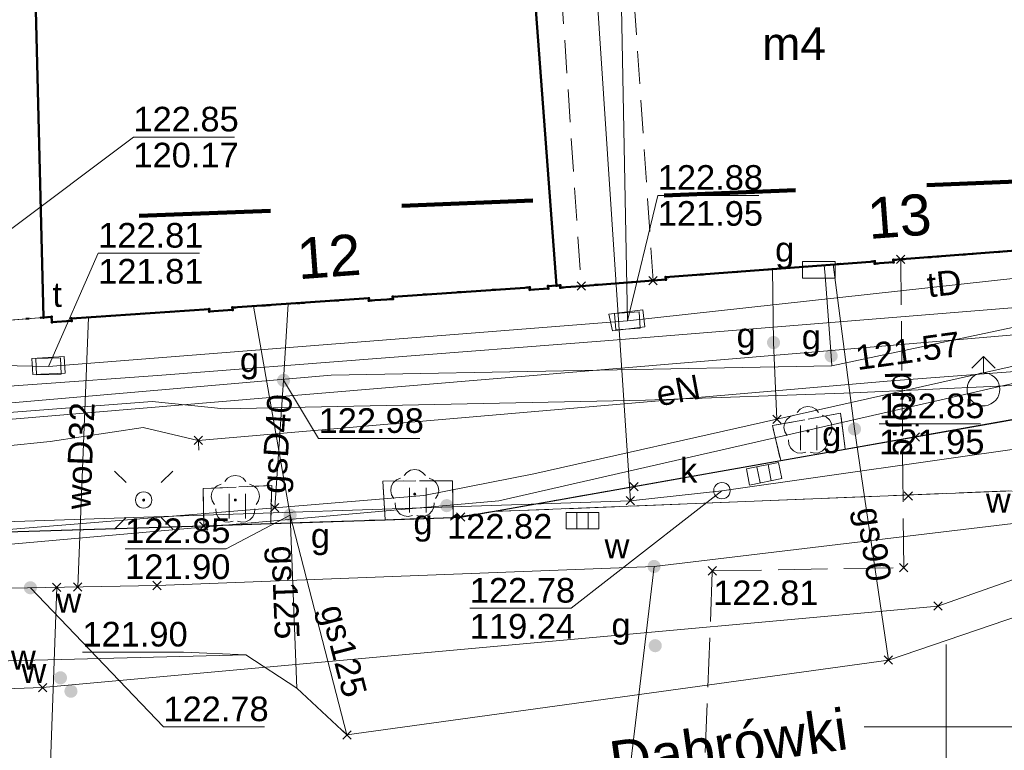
# Model space of a CAD drawing. Extents: x 6472695 to 6473494, y 5822279 to 5823456.
# Tile 11 of 51: x 6472872 to 6472902, y 5822599 to 5822622. Entities that reach past the tile are written whole.
import ezdxf
from ezdxf.enums import TextEntityAlignment as Align

# ---------------------------------------------------------------- set-up
doc = ezdxf.new("R2010")
doc.units = 0
for name, pattern in [('KROPK2', [1, 0.05, -0.95]), ('PRZER1-1', [1, 0.5, -0.5]), ('PRZER2-1', [1.5, 1, -0.5]), ('PRZER3-1', [2, 1.5, -0.5])]:
    doc.linetypes.add(name, pattern=pattern)
doc.layers.get('0').update_dxf_attribs({"linetype": 'CONTINUOUS'})
for name, color, linetype, lineweight in [('EGBU', 7, 'CONTINUOUS', 50), ('EGBU_O', 7, 'CONTINUOUS', 50), ('EGBZ', 7, 'CONTINUOUS', 18), ('EGDE', 7, 'CONTINUOUS', 18), ('EGPG', 7, 'CONTINUOUS', 18), ('GEPADR_O', 7, 'CONTINUOUS', 18), ('GESJAE', 7, 'CONTINUOUS', 50), ('GSPPRB', 7, 'CONTINUOUS', 18), ('GSSINN', 7, 'CONTINUOUS', 18), ('GUPPRZ_O', 7, 'CONTINUOUS', 18), ('OTKC', 7, 'CONTINUOUS', 18), ('OTKJ', 7, 'CONTINUOUS', 18), ('OTKK', 7, 'CONTINUOUS', 25), ('OTZT', 7, 'CONTINUOUS', 18), ('Ramka sekcyjna', 7, 'CONTINUOUS', 18), ('SUEO', 7, 'CONTINUOUS', 18), ('SUPK', 7, 'CONTINUOUS', 18), ('SUPW', 7, 'CONTINUOUS', 18), ('SUPW_O', 7, 'CONTINUOUS', 18)]:
    doc.layers.add(name, color=color, linetype=linetype, lineweight=lineweight)
for name, color, linetype, lineweight, true_color in [('EGUG', 7, 'CONTINUOUS', 18, 0x008000), ('GELULI_O', 7, 'CONTINUOUS', 18, 0xfeffff), ('OTZL', 7, 'CONTINUOUS', 18, 0x008000), ('SUCP', 7, 'CONTINUOUS', 18, 0xd200d2), ('SUCP_O', 7, 'CONTINUOUS', 18, 0xd200d2), ('SUEP', 1, 'CONTINUOUS', 18, 0xff0000), ('SUEP_O', 1, 'CONTINUOUS', 18, 0xff0000), ('SUGP', 7, 'CONTINUOUS', 18, 0xbfbf00), ('SUGP_O', 7, 'CONTINUOUS', 18, 0xbfbf00), ('SUGS', 7, 'CONTINUOUS', 18, 0xbfbf00), ('SUGS_O', 7, 'CONTINUOUS', 18, 0xbfbf00), ('SUGW', 7, 'CONTINUOUS', 18, 0xbfbf00), ('SUGW_O', 7, 'CONTINUOUS', 18, 0xbfbf00), ('SUKK', 7, 'CONTINUOUS', 18, 0x803300), ('SUKP', 7, 'CONTINUOUS', 18, 0x803300), ('SUKS', 7, 'CONTINUOUS', 18, 0x803300), ('SUKS_O', 7, 'CONTINUOUS', 18, 0x803300), ('SUTP', 7, 'CONTINUOUS', 18, 0xff9100), ('SUTP_O', 7, 'CONTINUOUS', 18, 0xff9100), ('SUWH', 5, 'CONTINUOUS', 18, 0x0000ff), ('SUWP', 5, 'CONTINUOUS', 18, 0x0000ff), ('SUWP_O', 5, 'CONTINUOUS', 18, 0x0000ff), ('SUWW', 5, 'CONTINUOUS', 18, 0x0000ff), ('SUWW_O', 5, 'CONTINUOUS', 18, 0x0000ff)]:
    doc.layers.add(name, color=color, linetype=linetype, lineweight=lineweight, true_color=true_color)
doc.styles.add('Arial', font='Arial')

# ---------------------------------------------------------------- blocks, each defined once
blk = doc.blocks.new('D_GSPPRB0')
at = {"color": 0, "lineweight": 18}
for points in [[(-0.12726, -0.12726), (0.12726, 0.12726)], [(-0.12726, 0.12726), (0.12726, -0.12726)]]:
    blk.add_lwpolyline(points, dxfattribs=at)
blk = doc.blocks.new('D_GUPGZA1')
blk.add_hatch(color=0).paths.add_polyline_path([(-0.2, 0), (-0.193185, -0.051764), (-0.173205, -0.1), (-0.141421, -0.141421), (-0.1, -0.173205), (-0.051764, -0.193185), (0, -0.2), (0.051764, -0.193185), (0.1, -0.173205), (0.141421, -0.141421), (0.173205, -0.1), (0.193185, -0.051764), (0.2, 0), (0.193185, 0.051764), (0.173205, 0.1), (0.141421, 0.141421), (0.1, 0.173205), (0.051764, 0.193185), (0, 0.2), (-0.051764, 0.193185), (-0.1, 0.173205), (-0.141421, 0.141421), (-0.173205, 0.1), (-0.193185, 0.051764)])
blk = doc.blocks.new('D_GUPWZA1')
blk.add_hatch(color=0).paths.add_polyline_path([(-0.2, 0), (-0.193185, -0.051764), (-0.173205, -0.1), (-0.141421, -0.141421), (-0.1, -0.173205), (-0.051764, -0.193185), (0, -0.2), (0.051764, -0.193185), (0.1, -0.173205), (0.141421, -0.141421), (0.173205, -0.1), (0.193185, -0.051764), (0.2, 0), (0.193185, 0.051764), (0.173205, 0.1), (0.141421, 0.141421), (0.1, 0.173205), (0.051764, 0.193185), (0, 0.2), (-0.051764, 0.193185), (-0.1, 0.173205), (-0.141421, 0.141421), (-0.173205, 0.1), (-0.193185, 0.051764)])
blk = doc.blocks.new('D_GUPIWZ1_3')
at = {"color": 0}
blk.add_lwpolyline([(0.375, -0.25), (-0.375, -0.25), (-0.375, 0.25), (0.375, 0.25)], close=True, dxfattribs=at)
blk = doc.blocks.new('D_GEPPGD1_2')
blk.add_hatch(color=0).paths.add_polyline_path([(0, -0.045), (0.013906, -0.042798), (0.02645, -0.036406), (0.036406, -0.02645), (0.042798, -0.013906), (0.045, 0), (0.042798, 0.013906), (0.036406, 0.02645), (0.02645, 0.036406), (0.013906, 0.042798), (0, 0.045), (-0.013906, 0.042798), (-0.02645, 0.036406), (-0.036406, 0.02645), (-0.042798, 0.013906), (-0.045, 0), (-0.042798, -0.013906), (-0.036406, -0.02645), (-0.02645, -0.036406), (-0.013906, -0.042798)])
blk = doc.blocks.new('D_GSPRDL1')
blk.add_hatch(color=0).paths.add_polyline_path([(0, -0.045), (0.013906, -0.042798), (0.02645, -0.036406), (0.036406, -0.02645), (0.042798, -0.013906), (0.045, 0), (0.042798, 0.013906), (0.036406, 0.02645), (0.02645, 0.036406), (0.013906, 0.042798), (0, 0.045), (-0.013906, 0.042798), (-0.02645, 0.036406), (-0.036406, 0.02645), (-0.042798, 0.013906), (-0.045, 0), (-0.042798, -0.013906), (-0.036406, -0.02645), (-0.02645, -0.036406), (-0.013906, -0.042798)])
at = {"color": 0}
for points in [[(-0.324277, 0.563333), (-0.240553, 0.662679), (-0.127956, 0.727494), (0, 0.75), (0.127956, 0.727494), (0.240553, 0.662679), (0.324277, 0.563333)], [(-0.635969, -0.134326), (-0.70458, -0.024001), (-0.731429, 0.103115), (-0.713292, 0.231763), (-0.652348, 0.346501), (-0.55591, 0.433559), (-0.435555, 0.482485)], [(0.435555, 0.482485), (0.55591, 0.433559), (0.652348, 0.346501), (0.713292, 0.231763), (0.731429, 0.103115), (0.70458, -0.024001), (0.635969, -0.134326)], [(-0.068773, -0.646351), (-0.194901, -0.677512), (-0.324092, -0.663766), (-0.440839, -0.606763), (-0.531129, -0.513345), (-0.584125, -0.394725), (-0.593465, -0.265141)], [(0.593465, -0.265141), (0.584125, -0.394725), (0.531129, -0.513345), (0.440839, -0.606763), (0.324092, -0.663766), (0.194901, -0.677512), (0.068773, -0.646351)]]:
    blk.add_lwpolyline(points, dxfattribs=at)
blk = doc.blocks.new('D_GUPWDT1')
at = {"color": 0}
for points in [[(-0.353553, 0.646447), (0, 1), (0.353553, 0.646447)], [(0, 0.5), (0, 1)]]:
    blk.add_lwpolyline(points, dxfattribs=at)
blk.add_lwpolyline([(0, 0.5), (0.086824, 0.492404), (0.17101, 0.469846), (0.25, 0.433013), (0.321394, 0.383022), (0.383022, 0.321394), (0.433013, 0.25), (0.469846, 0.17101), (0.492404, 0.086824), (0.5, 0), (0.492404, -0.086824), (0.469846, -0.17101), (0.433013, -0.25), (0.377875, -0.32743), (0.309079, -0.393027), (0.229113, -0.444418), (0.140866, -0.479746), (0.047528, -0.497736), (-0.047528, -0.497736), (-0.140866, -0.479746), (-0.229113, -0.444418), (-0.309079, -0.393027), (-0.377875, -0.32743), (-0.433013, -0.25), (-0.4725, -0.163534), (-0.494911, -0.071157), (-0.499434, 0.023791), (-0.485906, 0.117879), (-0.454816, 0.207708), (-0.407288, 0.290028), (-0.34504, 0.361867), (-0.27032, 0.420627), (-0.185831, 0.464184), (-0.094626, 0.490964)], close=True, dxfattribs=at)
blk = doc.blocks.new('D_GUPGSG1')
at = {"color": 0}
blk.add_lwpolyline([(-0.5, -0.25), (-0.5, 0.25), (0.5, 0.25), (0.5, -0.25)], close=True, dxfattribs=at)
blk = doc.blocks.new('D_GUPKKS1')
at = {"color": 0}
blk.add_lwpolyline([(0.5, -0.25), (-0.5, -0.25), (-0.5, 0.25), (0.5, 0.25)], close=True, dxfattribs=at)
for points in [[(-0.175, -0.25), (-0.175, 0.25)], [(0.175, -0.25), (0.175, 0.25)]]:
    blk.add_lwpolyline(points, dxfattribs=at)
blk = doc.blocks.new('D_GUPKSD1_1')
at = {"color": 0}
blk.add_lwpolyline([(0, 0.25), (0.064705, 0.241481), (0.125, 0.216506), (0.176777, 0.176777), (0.216506, 0.125), (0.241481, 0.064705), (0.25, 0), (0.241481, -0.064705), (0.216506, -0.125), (0.176777, -0.176777), (0.125, -0.216506), (0.064705, -0.241481), (0, -0.25), (-0.064705, -0.241481), (-0.125, -0.216506), (-0.176777, -0.176777), (-0.216506, -0.125), (-0.241481, -0.064705), (-0.25, 0), (-0.241481, 0.064705), (-0.216506, 0.125), (-0.176777, 0.176777), (-0.125, 0.216506), (-0.064705, 0.241481)], close=True, dxfattribs=at)
blk = doc.blocks.new('D_GUPELA2')
blk.add_hatch(color=0).paths.add_polyline_path([(-0.001087, 0.044987), (0.011881, 0.043403), (0.021281, 0.03965), (0.030065, 0.033482), (0.038133, 0.023893), (0.043117, 0.012881), (0.044986, 0.001113), (0.044323, -0.007777), (0.040557, -0.019497), (0.033417, -0.030138), (0.024849, -0.037517), (0.013788, -0.042836), (0.002013, -0.044955), (-0.00982, -0.043916), (-0.020466, -0.040077), (-0.029541, -0.033946), (-0.036867, -0.025804), (-0.04187, -0.01649), (-0.04461, -0.005909), (-0.044532, 0.006476), (-0.041285, 0.017903), (-0.034764, 0.028574), (-0.024479, 0.03776), (-0.013449, 0.042943)])
at = {"color": 0}
for points in [[(-0.883883, 0.883883), (-0.53033, 0.53033)], [(0.883883, 0.883883), (0.53033, 0.53033)], [(-0.883883, -0.883883), (-0.53033, -0.53033)], [(0.883883, -0.883883), (0.53033, -0.53033)]]:
    blk.add_lwpolyline(points, dxfattribs=at)
blk = doc.blocks.new('D_GUPELA1')
at = {"color": 0}
blk.add_lwpolyline([(0, 0.25), (0.064705, 0.241481), (0.125, 0.216506), (0.176777, 0.176777), (0.216506, 0.125), (0.241481, 0.064705), (0.25, 0), (0.241481, -0.064705), (0.216506, -0.125), (0.176777, -0.176777), (0.125, -0.216506), (0.064705, -0.241481), (0, -0.25), (-0.064705, -0.241481), (-0.125, -0.216506), (-0.176777, -0.176777), (-0.216506, -0.125), (-0.241481, -0.064705), (-0.25, 0), (-0.241481, 0.064705), (-0.216506, 0.125), (-0.176777, 0.176777), (-0.125, 0.216506), (-0.064705, 0.241481)], close=True, dxfattribs=at)
blk = doc.blocks.new('D_GSSUTR1')
at = {"color": 0}
for points in [[(-0.25666, 0.36165), (-0.25666, -0.38835)], [(0.24334, -0.38835), (0.24334, 0.36165)]]:
    blk.add_lwpolyline(points, dxfattribs=at)

msp = doc.modelspace()

# ---------------------------------------------------------------- linework, layer by layer
at = {"linetype": 'PRZER1-1', "lineweight": 211, "ltscale": 8, "elevation": 10.04}
msp.add_lwpolyline([(6473015.972, 5822668.559), (6472994.902, 5822657.921), (6472974.069, 5822744.59), (6472961.713, 5822742.027), (6472954.353, 5822745.057), (6472947.022, 5822744.395), (6472948.935, 5822739.377), (6472963.077, 5822649.636), (6472954.471, 5822643.913), (6472941.488, 5822630.565), (6472903.408, 5822616.646), (6472870.365, 5822615.347)], dxfattribs=at)
at = {"layer": 'EGBU', "linetype": 'Continuous', "lineweight": 50}
for points in [[(6472901.935, 5822637.366), (6472903.582, 5822614.745), (6472903.6, 5822614.536), (6472902.922, 5822614.484), (6472902.916, 5822614.554), (6472898.389, 5822614.209), (6472898.394, 5822614.139), (6472897.826, 5822614.096), (6472897.821, 5822614.166), (6472891.459, 5822613.681), (6472891.464, 5822613.611), (6472891.075, 5822613.581), (6472888.891, 5822613.415), (6472888.253, 5822613.366), (6472888.248, 5822613.436), (6472888.138, 5822613.428), (6472887.131, 5822626.84)], [(6472887.131, 5822626.84), (6472888.138, 5822613.428), (6472887.879, 5822613.41), (6472887.884, 5822613.34), (6472887.325, 5822613.302), (6472887.321, 5822613.372), (6472883.15, 5822613.089), (6472883.155, 5822613.019), (6472882.426, 5822612.97), (6472882.422, 5822613.04), (6472878.271, 5822612.758), (6472878.276, 5822612.688), (6472877.567, 5822612.64), (6472877.562, 5822612.71), (6472873.372, 5822612.425), (6472873.377, 5822612.355), (6472872.778, 5822612.314), (6472872.767, 5822612.474), (6472872.524, 5822612.458), (6472872.014, 5822632.786)]]:
    msp.add_lwpolyline(points, dxfattribs=at)
at = {"layer": 'EGBZ', "linetype": 'PRZER2-1', "lineweight": 18, "elevation": 10.18}
msp.add_lwpolyline([(6472891.075, 5822613.581), (6472890.167, 5822626.983), (6472887.98, 5822626.88), (6472888.891, 5822613.415)], dxfattribs=at)
at = {"layer": 'EGDE', "linetype": 'Continuous', "lineweight": 18}
for points in [[(6472884.415, 5822675.574), (6472885.237, 5822658.049), (6472886.623, 5822637.404), (6472887.131, 5822626.84), (6472888.138, 5822613.428), (6472887.879, 5822613.41), (6472887.884, 5822613.34), (6472887.325, 5822613.302), (6472887.321, 5822613.372), (6472883.15, 5822613.089), (6472883.155, 5822613.019), (6472882.426, 5822612.97), (6472882.422, 5822613.04), (6472878.271, 5822612.758), (6472878.276, 5822612.688), (6472877.567, 5822612.64), (6472877.562, 5822612.71), (6472873.372, 5822612.425), (6472873.377, 5822612.355), (6472872.778, 5822612.314), (6472872.767, 5822612.474), (6472872.524, 5822612.458), (6472869.889, 5822612.252)], [(6472901.157, 5822650.021), (6472901.579, 5822637.583), (6472901.919, 5822637.595), (6472903.582, 5822614.745), (6472903.6, 5822614.536), (6472902.922, 5822614.484), (6472902.916, 5822614.554), (6472898.389, 5822614.209), (6472898.394, 5822614.139), (6472897.826, 5822614.096), (6472897.821, 5822614.166), (6472891.459, 5822613.681), (6472891.464, 5822613.611), (6472888.253, 5822613.366), (6472888.248, 5822613.436), (6472888.138, 5822613.428), (6472887.131, 5822626.84), (6472886.623, 5822637.404), (6472885.237, 5822658.049)], [(6472869.889, 5822612.252), (6472872.524, 5822612.458), (6472872.767, 5822612.474), (6472872.778, 5822612.314), (6472873.377, 5822612.355), (6472873.372, 5822612.425), (6472877.562, 5822612.71), (6472877.567, 5822612.64), (6472878.276, 5822612.688), (6472878.271, 5822612.758), (6472882.422, 5822613.04), (6472882.426, 5822612.97), (6472883.155, 5822613.019), (6472883.15, 5822613.089), (6472887.321, 5822613.372), (6472887.325, 5822613.302), (6472887.884, 5822613.34), (6472887.879, 5822613.41), (6472888.138, 5822613.428), (6472888.248, 5822613.436), (6472888.253, 5822613.366), (6472891.464, 5822613.611), (6472891.459, 5822613.681), (6472897.821, 5822614.166), (6472897.826, 5822614.096), (6472898.394, 5822614.139), (6472898.389, 5822614.209), (6472902.916, 5822614.554)]]:
    msp.add_lwpolyline(points, dxfattribs=at)
at = {"layer": 'EGUG', "linetype": 'PRZER1-1', "lineweight": 18}
for points in [[(6472869.889, 5822612.252), (6472872.524, 5822612.458), (6472872.767, 5822612.474), (6472872.778, 5822612.314), (6472873.377, 5822612.355), (6472873.372, 5822612.425), (6472877.562, 5822612.71), (6472877.567, 5822612.64), (6472878.276, 5822612.688), (6472878.271, 5822612.758), (6472882.422, 5822613.04), (6472882.426, 5822612.97), (6472883.155, 5822613.019), (6472883.15, 5822613.089), (6472887.321, 5822613.372), (6472887.325, 5822613.302), (6472887.884, 5822613.34), (6472887.879, 5822613.41), (6472888.138, 5822613.428), (6472888.248, 5822613.436), (6472888.253, 5822613.366), (6472888.891, 5822613.415), (6472891.075, 5822613.581), (6472891.464, 5822613.611), (6472891.459, 5822613.681), (6472897.821, 5822614.166), (6472897.826, 5822614.096), (6472898.394, 5822614.139), (6472898.389, 5822614.209), (6472902.916, 5822614.554)], [(6472902.916, 5822614.554), (6472898.389, 5822614.209), (6472898.394, 5822614.139), (6472897.826, 5822614.096), (6472897.821, 5822614.166), (6472891.459, 5822613.681), (6472891.464, 5822613.611), (6472891.075, 5822613.581), (6472888.891, 5822613.415), (6472888.253, 5822613.366), (6472888.248, 5822613.436), (6472888.138, 5822613.428), (6472887.879, 5822613.41), (6472887.884, 5822613.34), (6472887.325, 5822613.302), (6472887.321, 5822613.372), (6472883.15, 5822613.089), (6472883.155, 5822613.019), (6472882.426, 5822612.97), (6472882.422, 5822613.04), (6472878.271, 5822612.758), (6472878.276, 5822612.688), (6472877.567, 5822612.64), (6472877.562, 5822612.71), (6472873.372, 5822612.425), (6472873.377, 5822612.355), (6472872.778, 5822612.314), (6472872.767, 5822612.474), (6472872.524, 5822612.458), (6472869.889, 5822612.252)]]:
    msp.add_lwpolyline(points, dxfattribs=at)
at = {"layer": 'GESJAE', "linetype": 'KROPK2', "lineweight": 50, "elevation": 10.22}
for points in [[(6472869.889, 5822612.252), (6472872.524, 5822612.458), (6472872.767, 5822612.474), (6472872.778, 5822612.314), (6472873.377, 5822612.355), (6472873.372, 5822612.425), (6472877.562, 5822612.71), (6472877.567, 5822612.64), (6472878.276, 5822612.688), (6472878.271, 5822612.758), (6472882.422, 5822613.04), (6472882.426, 5822612.97), (6472883.155, 5822613.019), (6472883.15, 5822613.089), (6472887.321, 5822613.372), (6472887.325, 5822613.302), (6472887.884, 5822613.34), (6472887.879, 5822613.41), (6472888.138, 5822613.428), (6472888.248, 5822613.436), (6472888.253, 5822613.366), (6472891.464, 5822613.611), (6472891.459, 5822613.681), (6472897.821, 5822614.166), (6472897.826, 5822614.096), (6472898.394, 5822614.139), (6472898.389, 5822614.209), (6472902.916, 5822614.554)], [(6472902.916, 5822614.554), (6472898.389, 5822614.209), (6472898.394, 5822614.139), (6472897.826, 5822614.096), (6472897.821, 5822614.166), (6472891.459, 5822613.681), (6472891.464, 5822613.611), (6472888.253, 5822613.366), (6472888.248, 5822613.436), (6472888.138, 5822613.428), (6472887.879, 5822613.41), (6472887.884, 5822613.34), (6472887.325, 5822613.302), (6472887.321, 5822613.372), (6472883.15, 5822613.089), (6472883.155, 5822613.019), (6472882.426, 5822612.97), (6472882.422, 5822613.04), (6472878.271, 5822612.758), (6472878.276, 5822612.688), (6472877.567, 5822612.64), (6472877.562, 5822612.71), (6472873.372, 5822612.425), (6472873.377, 5822612.355), (6472872.778, 5822612.314), (6472872.767, 5822612.474), (6472872.524, 5822612.458), (6472869.889, 5822612.252)]]:
    msp.add_lwpolyline(points, dxfattribs=at)
at = {"layer": 'GSSINN', "linetype": 'Continuous', "lineweight": 18, "elevation": 10.3}
msp.add_lwpolyline([(6472970.195, 5822633.963), (6472956.347, 5822625.208), (6472937.557, 5822617.589), (6472921.148, 5822611.238), (6472917.563, 5822610.069), (6472905.89, 5822607.335), (6472886.237, 5822606.55), (6472894.961, 5822608.099), (6472896.924, 5822608.445), (6472904.851, 5822609.86), (6472912.221, 5822611.642), (6472920.28, 5822614.161), (6472936.274, 5822620.31), (6472963.743, 5822631.359), (6472965.102, 5822631.906)], close=True, dxfattribs=at)
at = {"layer": 'GUPPRZ_O', "linetype": 'Continuous', "lineweight": 13, "elevation": 10.8, "flags": 128}
for points in [[(6472871.437, 5822615.071), (6472875.259, 5822617.948), (6472878.339, 5822617.948)], [(6472890.296, 5822612.357), (6472891.218, 5822616.171), (6472894.298, 5822616.171)], [(6472872.672, 5822610.97), (6472874.186, 5822614.412), (6472877.266, 5822614.412)], [(6472879.83, 5822610.544), (6472880.895, 5822608.772), (6472883.975, 5822608.772)], [(6472897.958, 5822609.219), (6472901.038, 5822609.219)], [(6472893.171, 5822607.184), (6472888.578, 5822603.605), (6472885.498, 5822603.605)], [(6472880.026, 5822606.44), (6472878.086, 5822605.418), (6472875.006, 5822605.418)], [(6472872.122, 5822604.23), (6472876.171, 5822599.997), (6472879.251, 5822599.997)], [(6472878.682, 5822602.188), (6472876.785, 5822602.269), (6472873.705, 5822602.269)]]:
    msp.add_lwpolyline(points, dxfattribs=at)
at = {"layer": 'OTKC', "linetype": 'PRZER2-1', "lineweight": 18, "elevation": 10.18}
msp.add_lwpolyline([(6472870.061, 5822605.887), (6472877.4, 5822606.114), (6472877.383, 5822607.25), (6472879.47, 5822607.342), (6472879.44, 5822606.184), (6472882.916, 5822606.302), (6472882.854, 5822607.479), (6472884.97, 5822607.482), (6472884.992, 5822606.373), (6472885.217, 5822606.381, -0.000024), (6472894.961, 5822608.099), (6472894.708, 5822609.164), (6472896.785, 5822609.545), (6472896.924, 5822608.445), (6472899.055, 5822608.82), (6472904.508, 5822609.793), (6472904.851, 5822609.86), (6472912.221, 5822611.642), (6472920.28, 5822614.161), (6472936.274, 5822620.31)], format="xyb", dxfattribs=at)
msp.add_lwpolyline([(6472902.916, 5822614.554), (6472898.389, 5822614.209), (6472898.394, 5822614.139), (6472897.826, 5822614.096), (6472897.821, 5822614.166), (6472891.459, 5822613.681), (6472891.464, 5822613.611), (6472891.075, 5822613.581), (6472888.891, 5822613.415), (6472888.253, 5822613.366), (6472888.248, 5822613.436), (6472888.138, 5822613.428), (6472887.879, 5822613.41), (6472887.884, 5822613.34), (6472887.325, 5822613.302), (6472887.321, 5822613.372), (6472883.15, 5822613.089), (6472883.155, 5822613.019), (6472882.426, 5822612.97), (6472882.422, 5822613.04), (6472878.271, 5822612.758), (6472878.276, 5822612.688), (6472877.567, 5822612.64), (6472877.562, 5822612.71), (6472873.372, 5822612.425), (6472873.377, 5822612.355), (6472872.778, 5822612.314), (6472872.767, 5822612.474), (6472872.524, 5822612.458), (6472869.889, 5822612.252)], dxfattribs=at)
at = {"layer": 'OTKJ', "linetype": 'PRZER3-1', "lineweight": 18, "elevation": 10.18}
msp.add_lwpolyline([(6472937.557, 5822617.589), (6472921.148, 5822611.238), (6472917.563, 5822610.069), (6472905.89, 5822607.335), (6472886.237, 5822606.55), (6472890.491, 5822607.311), (6472894.961, 5822608.099), (6472896.924, 5822608.445), (6472904.851, 5822609.86), (6472912.221, 5822611.642), (6472920.28, 5822614.161), (6472936.274, 5822620.31), (6472963.743, 5822631.359), (6472965.102, 5822631.906), (6472970.195, 5822633.963), (6472956.347, 5822625.208)], close=True, dxfattribs=at)
msp.add_lwpolyline([(6472937.557, 5822617.589), (6472921.148, 5822611.238), (6472917.563, 5822610.069), (6472905.89, 5822607.335), (6472886.237, 5822606.55), (6472884.992, 5822606.373), (6472882.916, 5822606.302), (6472879.44, 5822606.184), (6472877.4, 5822606.114), (6472870.061, 5822605.887), (6472859.31, 5822605.57), (6472846.823, 5822605.981), (6472833.733, 5822605.844), (6472819.889, 5822605.723, -0.227899), (6472816.061, 5822607.584, -0.212926), (6472815.023, 5822611.328)], format="xyb", dxfattribs=at)
at = {"layer": 'OTKK', "linetype": 'Continuous', "lineweight": 25, "elevation": 10.18}
msp.add_lwpolyline([(6472870.061, 5822605.887), (6472877.4, 5822606.114), (6472879.44, 5822606.184), (6472882.916, 5822606.302), (6472884.992, 5822606.373), (6472885.217, 5822606.381), (6472890.491, 5822607.311), (6472894.961, 5822608.099), (6472896.924, 5822608.445), (6472899.055, 5822608.82), (6472904.508, 5822609.793), (6472904.851, 5822609.86), (6472912.221, 5822611.642), (6472920.28, 5822614.161), (6472936.274, 5822620.31), (6472955.901, 5822628.198), (6472963.743, 5822631.359), (6472965.102, 5822631.906), (6472971.892, 5822634.642, 0.106878), (6472974.689, 5822636.685, 0.07554), (6472976.245, 5822639.27, 0.16404), (6472976.704, 5822644.787)], format="xyb", dxfattribs=at)
at = {"layer": 'OTZT', "linetype": 'PRZER2-1', "lineweight": 18, "elevation": 10.1}
for points in [[(6472894.708, 5822609.164), (6472894.961, 5822608.099), (6472896.924, 5822608.445), (6472896.785, 5822609.545)], [(6472877.383, 5822607.25), (6472877.4, 5822606.114), (6472879.44, 5822606.184), (6472879.47, 5822607.342)], [(6472882.854, 5822607.479), (6472882.916, 5822606.302), (6472884.992, 5822606.373), (6472884.97, 5822607.482)]]:
    msp.add_lwpolyline(points, close=True, dxfattribs=at)
at = {"layer": 'Ramka sekcyjna', "linetype": 'Continuous', "lineweight": 18, "elevation": 100, "flags": 128}
for points in [[(6472900, 5822597.5), (6472900, 5822602.5)], [(6472902.5, 5822600), (6472897.5, 5822600)]]:
    msp.add_lwpolyline(points, dxfattribs=at)
at = {"layer": 'SUCP', "linetype": 'PRZER3-1', "lineweight": 18, "elevation": 10.14}
for points in [[(6472898.706, 5822604.843), (6472898.616, 5822614.226)], [(6472800.466, 5822595.002), (6472801.128, 5822600.714), (6472807.774, 5822600.302), (6472807.618, 5822598.755), (6472847.896, 5822594.591), (6472848.422, 5822598.808), (6472855.46, 5822598.077), (6472892.503, 5822595.214), (6472892.881, 5822604.745), (6472898.706, 5822604.843)]]:
    msp.add_lwpolyline(points, dxfattribs=at)
at = {"layer": 'SUEP', "linetype": 'Continuous', "lineweight": 18, "elevation": 10.14}
for points in [[(6472809.571, 5822607.091), (6472820.186, 5822606.314), (6472824.445, 5822606.356), (6472846.249, 5822608.018), (6472854.842, 5822608.588), (6472865, 5822609.069), (6472875.829, 5822609.9), (6472878.018, 5822609.681), (6472890.847, 5822609.944), (6472897.164, 5822610.164), (6472903.776, 5822610.47), (6472911.044, 5822611.739), (6472913.86, 5822612.311), (6472925.2, 5822615.986), (6472939.135, 5822621.595), (6472949.341, 5822625.712), (6472957.879, 5822629.474), (6472966.604, 5822633.42), (6472970.331, 5822635.091), (6472971.693, 5822635.106)], [(6472801.096, 5822607.943), (6472825.824, 5822606.485), (6472826.015, 5822606.639), (6472826.462, 5822607.001), (6472836.114, 5822607.031), (6472851.332, 5822607.013), (6472856.726, 5822607.512), (6472860.327, 5822607.63), (6472866.701, 5822608.204), (6472869.936, 5822608.395), (6472872.725, 5822608.677), (6472875.552, 5822609.11), (6472877.23, 5822608.717), (6472898.321, 5822610.533), (6472903.308, 5822610.908), (6472905.386, 5822611.207)], [(6472877.23, 5822608.717), (6472877.234, 5822608.664), (6472877.25, 5822608.417)]]:
    msp.add_lwpolyline(points, dxfattribs=at)
at = {"layer": 'SUGP', "linetype": 'Continuous', "lineweight": 18, "elevation": 10.14}
for points in [[(6472854.118, 5822608.344), (6472858.141, 5822608.703), (6472864.384, 5822609.238), (6472881.275, 5822610.703), (6472896.52, 5822610.988), (6472903.694, 5822612.512), (6472910.733, 5822614.036), (6472919.933, 5822615.875), (6472929.041, 5822618.38), (6472936.148, 5822620.29)], [(6472834.744, 5822606.845), (6472848.533, 5822607.73), (6472861.408, 5822608.514), (6472880.504, 5822610.113), (6472895.674, 5822611.381), (6472904.198, 5822612.107), (6472912.088, 5822613.831), (6472920.12, 5822615.46), (6472932.031, 5822618.453), (6472935.893, 5822619.553)], [(6472814.189, 5822601.773), (6472829.528, 5822602.53), (6472869.703, 5822605.394), (6472886.385, 5822606.871), (6472904.426, 5822610.997), (6472920.104, 5822614.532), (6472922.557, 5822615.389)], [(6472844.362, 5822603.843), (6472855.611, 5822604.739), (6472869.581, 5822605.854), (6472879.561, 5822606.666), (6472884.1, 5822607.035), (6472887.443, 5822607.698), (6472894.846, 5822609.36), (6472904.295, 5822611.482), (6472920.09, 5822615.065)], [(6472894.742, 5822611.693), (6472894.706, 5822613.928)], [(6472896.497, 5822611.287), (6472896.311, 5822613.73), (6472896.286, 5822614.049)], [(6472897.208, 5822609.063), (6472896.556, 5822614.069)], [(6472898.239, 5822602.028), (6472897.208, 5822609.063), (6472896.556, 5822614.069)], [(6472880.026, 5822606.44), (6472878.917, 5822612.802)], [(6472881.758, 5822599.751), (6472880.026, 5822606.44), (6472878.917, 5822612.802)], [(6472879.83, 5822610.544), (6472879.968, 5822612.873)], [(6472894.846, 5822609.36), (6472894.742, 5822611.693)], [(6472896.52, 5822610.988), (6472896.497, 5822611.287)], [(6472879.561, 5822606.666), (6472879.83, 5822610.544)], [(6472898.239, 5822602.028), (6472897.208, 5822609.063)], [(6472834.864, 5822605.125), (6472838.034, 5822601.537), (6472852.914, 5822601.873), (6472858.192, 5822601.674), (6472878.682, 5822602.188), (6472880.236, 5822601.169), (6472881.758, 5822599.751), (6472898.239, 5822602.028), (6472914.378, 5822607.526)], [(6472838.034, 5822601.537), (6472852.914, 5822601.873), (6472858.192, 5822601.674), (6472878.682, 5822602.188), (6472880.236, 5822601.169), (6472881.758, 5822599.751), (6472898.239, 5822602.028), (6472914.378, 5822607.526)], [(6472880.236, 5822601.169), (6472880.026, 5822606.44)]]:
    msp.add_lwpolyline(points, dxfattribs=at)
at = {"layer": 'SUKP', "linetype": 'Continuous', "lineweight": 18, "elevation": 10.14}
for points in [[(6472888.361, 5822637.488), (6472890.386, 5822606.879)], [(6472953.18, 5822616.103), (6472931.361, 5822612.614), (6472893.171, 5822607.184)], [(6472893.171, 5822607.184), (6472890.386, 5822606.879), (6472871.645, 5822606.242), (6472859.341, 5822605.883), (6472843.898, 5822605.237), (6472840.117, 5822605.172)]]:
    msp.add_lwpolyline(points, dxfattribs=at)
at = {"layer": 'SUPK', "linetype": 'Continuous', "lineweight": 18, "elevation": 10.14}
for points in [[(6472889.728, 5822612.554), (6472889.839, 5822612.05), (6472890.828, 5822612.175), (6472890.762, 5822612.687)], [(6472872.17, 5822611.208), (6472872.192, 5822610.724), (6472873.176, 5822610.763), (6472873.154, 5822611.265)]]:
    msp.add_lwpolyline(points, close=True, dxfattribs=at)
at = {"layer": 'SUTP', "linetype": 'Continuous', "lineweight": 18, "elevation": 10.14}
for points in [[(6472889.147, 5822665.718), (6472890.766, 5822645.143), (6472891.64, 5822633.913), (6472891.565, 5822629.092), (6472890.013, 5822627.196), (6472890.296, 5822612.357)], [(6472909.593, 5822614.477), (6472890.296, 5822612.357), (6472872.672, 5822610.97), (6472861.242, 5822611.206)], [(6472909.593, 5822614.477), (6472903.752, 5822612.897), (6472889.612, 5822611.751), (6472875.993, 5822610.695), (6472861.333, 5822609.637), (6472861.242, 5822611.206)]]:
    msp.add_lwpolyline(points, dxfattribs=at)
at = {"layer": 'SUWP', "linetype": 'Continuous', "lineweight": 18, "elevation": 10.14}
for points in [[(6473140.32, 5822709.22), (6473139.926, 5822708.7), (6473114.692, 5822699.857), (6473111.144, 5822698.613), (6473105.054, 5822696.282), (6473100.269, 5822694.449), (6473080.868, 5822687.32), (6473065.658, 5822681.322), (6473050.319, 5822673.096), (6473032.167, 5822663.287), (6473009.452, 5822650.965), (6472999.137, 5822645.553), (6472998.414, 5822643.996), (6472989.869, 5822638.932), (6472984.831, 5822636.147), (6472966.436, 5822628.153), (6472940.074, 5822617.973), (6472918.653, 5822610.339), (6472899.747, 5822603.671), (6472872.493, 5822601.192), (6472854.019, 5822600.523), (6472849.725, 5822600.355), (6472833.974, 5822600.941), (6472817.874, 5822601.443)], [(6472873.561, 5822604.256), (6472873.889, 5822612.46)], [(6472813.366, 5822604.107), (6472833.329, 5822602.946), (6472837.53, 5822602.905), (6472851.282, 5822603.673), (6472862.997, 5822604.066), (6472875.977, 5822604.299), (6472891.106, 5822604.879), (6472902.713, 5822606.27), (6472903.225, 5822606.295)], [(6472891.106, 5822604.879), (6472888.609, 5822583.974)], [(6472872.926, 5822604.244), (6472872.263, 5822585.919)]]:
    msp.add_lwpolyline(points, dxfattribs=at)

# ---------------------------------------------------------------- block references
at = {"layer": 'EGPG', "linetype": 'Continuous', "lineweight": 18}
for p in [(6472897.821, 5822614.166), (6472898.389, 5822614.209), (6472898.394, 5822614.139), (6472897.826, 5822614.096), (6472891.459, 5822613.681), (6472891.464, 5822613.611), (6472887.321, 5822613.372), (6472887.325, 5822613.302), (6472887.879, 5822613.41), (6472887.884, 5822613.34), (6472888.138, 5822613.428), (6472888.248, 5822613.436), (6472888.253, 5822613.366), (6472882.422, 5822613.04), (6472882.426, 5822612.97), (6472883.15, 5822613.089), (6472883.155, 5822613.019), (6472877.562, 5822612.71), (6472877.567, 5822612.64), (6472878.271, 5822612.758), (6472878.276, 5822612.688), (6472872.524, 5822612.458), (6472872.767, 5822612.474), (6472873.372, 5822612.425), (6472873.377, 5822612.355), (6472872.778, 5822612.314)]:
    msp.add_blockref('D_GEPPGD1_2', p, dxfattribs=at)
at = {"layer": 'GSPPRB', "linetype": 'Continuous', "lineweight": 18}
for p in [(6472898.616, 5822614.226, 10.28), (6472891.075, 5822613.581, 10.28), (6472888.891, 5822613.415, 10.28), (6472894.846, 5822609.36, 10.28), (6472877.23, 5822608.717, 10.28), (6472899.055, 5822608.82, 10.28), (6472899.055, 5822608.82, 10.28), (6472899.055, 5822608.82, 10.28), (6472899.055, 5822608.82, 10.28), (6472899.055, 5822608.82, 10.28), (6472890.491, 5822607.311, 10.28), (6472890.491, 5822607.311, 10.28), (6472890.491, 5822607.311, 10.28), (6472890.491, 5822607.311, 10.28), (6472890.491, 5822607.311, 10.28), (6472890.386, 5822606.879, 10.28), (6472898.845, 5822607.019, 10.28), (6472898.845, 5822607.019, 10.28), (6472898.845, 5822607.019, 10.28), (6472898.845, 5822607.019, 10.28), (6472879.561, 5822606.666, 10.28), (6472885.217, 5822606.381, 10.28), (6472885.217, 5822606.381, 10.28), (6472885.217, 5822606.381, 10.28), (6472885.217, 5822606.381, 10.28), (6472885.217, 5822606.381, 10.28), (6472885.217, 5822606.381, 10.28), (6472885.217, 5822606.381, 10.28), (6472877.4, 5822606.114, 10.28), (6472898.706, 5822604.843, 10.28), (6472892.881, 5822604.745, 10.28), (6472872.926, 5822604.244, 10.28), (6472873.561, 5822604.256, 10.28), (6472875.977, 5822604.299, 10.28), (6472899.747, 5822603.671, 10.28), (6472898.239, 5822602.028, 10.28), (6472872.493, 5822601.192, 10.28), (6472881.758, 5822599.751, 10.28)]:
    msp.add_blockref('D_GSPPRB0', p, dxfattribs=at)
at = {"layer": 'OTZL', "linetype": 'Continuous', "lineweight": 18}
for p in [(6472895.79, 5822609, 10.12), (6472878.36, 5822606.9, 10.12), (6472883.82, 5822607.08, 10.12)]:
    msp.add_blockref('D_GSPRDL1', p, dxfattribs=at)
at = {"layer": 'OTZT', "linetype": 'Continuous', "lineweight": 18}
for p in [(6472895.816, 5822608.808, 10.1), (6472878.427, 5822606.723, 10.1), (6472883.923, 5822606.908, 10.1)]:
    msp.add_blockref('D_GSSUTR1', p, dxfattribs=at)
at = {"layer": 'SUEO', "linetype": 'Continuous', "lineweight": 18}
for name, p in [('D_GUPELA2', (6472875.57, 5822606.9, 10.15)), ('D_GUPELA1', (6472875.57, 5822606.9, 10.16))]:
    msp.add_blockref(name, p, dxfattribs=at)
at = {"layer": 'SUGS', "linetype": 'Continuous', "lineweight": 18}
msp.add_blockref('D_GUPGSG1', (6472896.123, 5822613.907, 10.16), dxfattribs=at)
at = {"layer": 'SUGW', "linetype": 'Continuous', "lineweight": 18}
for p, rotation in [((6472894.742, 5822611.693, 10.16), 3.945189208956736), ((6472896.497, 5822611.287, 10.16), 273.8984509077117), ((6472879.83, 5822610.544, 10.16), 265.3220145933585), ((6472897.208, 5822609.063, 10.16), 359.8915477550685), ((6472880.026, 5822606.44, 10.16), 5.154296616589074)]:
    msp.add_blockref('D_GUPGZA1', p, dxfattribs=dict(at, rotation=rotation))
for p in [(6472884.795, 5822606.73, 10.16), (6472891.141, 5822602.467, 10.16)]:
    msp.add_blockref('D_GUPGZA1', p, dxfattribs=at)
at = {"layer": 'SUKK', "linetype": 'Continuous', "lineweight": 18, "rotation": 11.27231562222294}
msp.add_blockref('D_GUPKKS1', (6472894.454, 5822607.7, 10.16), dxfattribs=at)
at = {"layer": 'SUKK', "linetype": 'Continuous', "lineweight": 18}
msp.add_blockref('D_GUPKKS1', (6472888.929, 5822606.274, 10.16), dxfattribs=at)
at = {"layer": 'SUKS', "linetype": 'Continuous', "lineweight": 18}
msp.add_blockref('D_GUPKSD1_1', (6472893.171, 5822607.184, 10.16), dxfattribs=at)
at = {"layer": 'SUPW', "linetype": 'Continuous', "lineweight": 18}
for p, rotation in [((6472890.296, 5822612.357, 10.18), 3.680314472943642), ((6472872.672, 5822610.97, 10.18), 1.840562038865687)]:
    msp.add_blockref('D_GUPIWZ1_3', p, dxfattribs=dict(at, rotation=rotation))
at = {"layer": 'SUWH', "linetype": 'Continuous', "lineweight": 18}
msp.add_blockref('D_GUPWDT1', (6472901.132, 5822610.27, 10.16), dxfattribs=at)
at = {"layer": 'SUWW', "linetype": 'Continuous', "lineweight": 18}
for p, rotation in [((6472891.106, 5822604.879, 10.16), 182.8487029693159), ((6472872.122, 5822604.23, 10.16), 268.0992241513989)]:
    msp.add_blockref('D_GUPWZA1', p, dxfattribs=dict(at, rotation=rotation))
for p in [(6472873.037, 5822601.489, 10.16), (6472873.356, 5822601.082, 10.16)]:
    msp.add_blockref('D_GUPWZA1', p, dxfattribs=at)

# ---------------------------------------------------------------- texts
at = {"layer": 'EGBU_O', "linetype": 'Continuous', "lineweight": 0, "style": 'Arial'}
msp.add_text('m4', height=1, dxfattribs=at).set_placement((6472895.365, 5822620.291, 10.8), align=Align.CENTER)
at = {"layer": 'GELULI_O', "color": 7, "linetype": 'Continuous', "lineweight": 0, "style": 'Arial'}
msp.add_text('Dąbrówki', height=1.25, rotation=8.119, dxfattribs=at).set_placement((6472893.458, 5822598.812, 10.14), align=Align.CENTER)
at = {"layer": 'GEPADR_O', "linetype": 'Continuous', "lineweight": 0, "style": 'Arial'}
for s, p in [('13', (6472897.649, 5822614.845, 10.8)), ('12', (6472880.284, 5822613.619, 10.8))]:
    msp.add_text(s, height=1.25, rotation=4.2575, dxfattribs=at).set_placement(p)
at = {"layer": 'GUPPRZ_O', "linetype": 'Continuous', "lineweight": 0, "style": 'Arial'}
for s, p in [('122.85', (6472875.259, 5822618.12, 10.8)), ('120.17', (6472875.259, 5822617.025, 10.8)), ('122.88', (6472891.218, 5822616.344, 10.8)), ('121.95', (6472891.218, 5822615.249, 10.8)), ('122.81', (6472874.186, 5822614.584, 10.8)), ('121.81', (6472874.186, 5822613.489, 10.8)), ('122.85', (6472897.958, 5822609.391, 10.8)), ('122.98', (6472880.895, 5822608.944, 10.8)), ('121.95', (6472897.958, 5822608.296, 10.8)), ('122.82', (6472884.804, 5822605.727, 10.8)), ('122.85', (6472875.006, 5822605.59, 10.8)), ('121.90', (6472875.006, 5822604.495, 10.8)), ('122.78', (6472885.498, 5822603.778, 10.8)), ('122.81', (6472892.906, 5822603.701, 10.8)), ('119.24', (6472885.498, 5822602.683, 10.8)), ('121.90', (6472873.705, 5822602.442, 10.8)), ('122.78', (6472876.171, 5822600.169, 10.8))]:
    msp.add_text(s, height=0.75, dxfattribs=at).set_placement(p)
msp.add_text('121.57', height=0.75, rotation=7.901, dxfattribs=at).set_placement((6472897.297, 5822610.853, 10.8))
at = {"layer": 'SUCP_O', "linetype": 'Continuous', "lineweight": 0, "style": 'Arial'}
msp.add_text('proj.c', height=0.75, rotation=270.5496, dxfattribs=at).set_placement((6472898.368, 5822609.532, 10.8), align=Align.CENTER)
at = {"layer": 'SUEP_O', "linetype": 'Continuous', "lineweight": 0, "style": 'Arial'}
msp.add_text('eN', height=0.75, rotation=10.6628, dxfattribs=at).set_placement((6472891.91, 5822609.872, 10.8), align=Align.CENTER)
at = {"layer": 'SUGP_O', "linetype": 'Continuous', "lineweight": 0, "style": 'Arial'}
for s, rotation, p in [('gsD40', 86.032, (6472879.988, 5822608.585, 10.8)), ('gs90', 278.3375, (6472897.433, 5822605.503, 10.8)), ('gs90', 278.3375, (6472897.433, 5822605.503, 10.8)), ('gs125', 272.2846, (6472879.513, 5822604.076, 10.8)), ('gs125', 284.5178, (6472881.3, 5822602.218, 10.8))]:
    msp.add_text(s, height=0.75, rotation=rotation, dxfattribs=at).set_placement(p, align=Align.CENTER)
at = {"layer": 'SUGS_O', "linetype": 'Continuous', "lineweight": 0, "style": 'Arial'}
msp.add_text('g', height=0.75, dxfattribs=at).set_placement((6472895.373, 5822614.157, 10.8), align=Align.RIGHT)
at = {"layer": 'SUGW_O', "linetype": 'Continuous', "lineweight": 0, "style": 'Arial'}
for p in [(6472894.201, 5822611.539, 10.8), (6472896.183, 5822611.49, 10.8), (6472879.08, 5822610.794, 10.8), (6472896.805, 5822608.544, 10.8), (6472884.362, 5822605.854, 10.8), (6472881.242, 5822605.443, 10.8), (6472890.391, 5822602.717, 10.8)]:
    msp.add_text('g', height=0.75, dxfattribs=at).set_placement(p, align=Align.RIGHT)
at = {"layer": 'SUKS_O', "linetype": 'Continuous', "lineweight": 0, "style": 'Arial'}
msp.add_text('k', height=0.75, dxfattribs=at).set_placement((6472892.421, 5822607.434, 10.8), align=Align.RIGHT)
at = {"layer": 'SUPW_O', "linetype": 'Continuous', "lineweight": 0, "style": 'Arial'}
msp.add_text('t', height=0.75, dxfattribs=at).set_placement((6472873.085, 5822612.779, 10.8), align=Align.RIGHT)
at = {"layer": 'SUTP_O', "linetype": 'Continuous', "lineweight": 0, "style": 'Arial'}
msp.add_text('tD', height=0.75, rotation=6.2695, dxfattribs=at).set_placement((6472899.977, 5822613.125, 10.8), align=Align.CENTER)
at = {"layer": 'SUWP_O', "linetype": 'Continuous', "lineweight": 0, "style": 'Arial'}
msp.add_text('woD32', height=0.75, rotation=87.7124, dxfattribs=at).set_placement((6472874.014, 5822608.23, 10.8), align=Align.CENTER)
at = {"layer": 'SUWW_O', "linetype": 'Continuous', "lineweight": 0, "style": 'Arial'}
for p in [(6472901.963, 5822606.52, 10.8), (6472890.356, 5822605.129, 10.8), (6472873.67, 5822603.473, 10.8), (6472872.287, 5822601.739, 10.8), (6472872.606, 5822601.332, 10.8)]:
    msp.add_text('w', height=0.75, dxfattribs=at).set_placement(p, align=Align.RIGHT)

doc.saveas('drawing.dxf')
